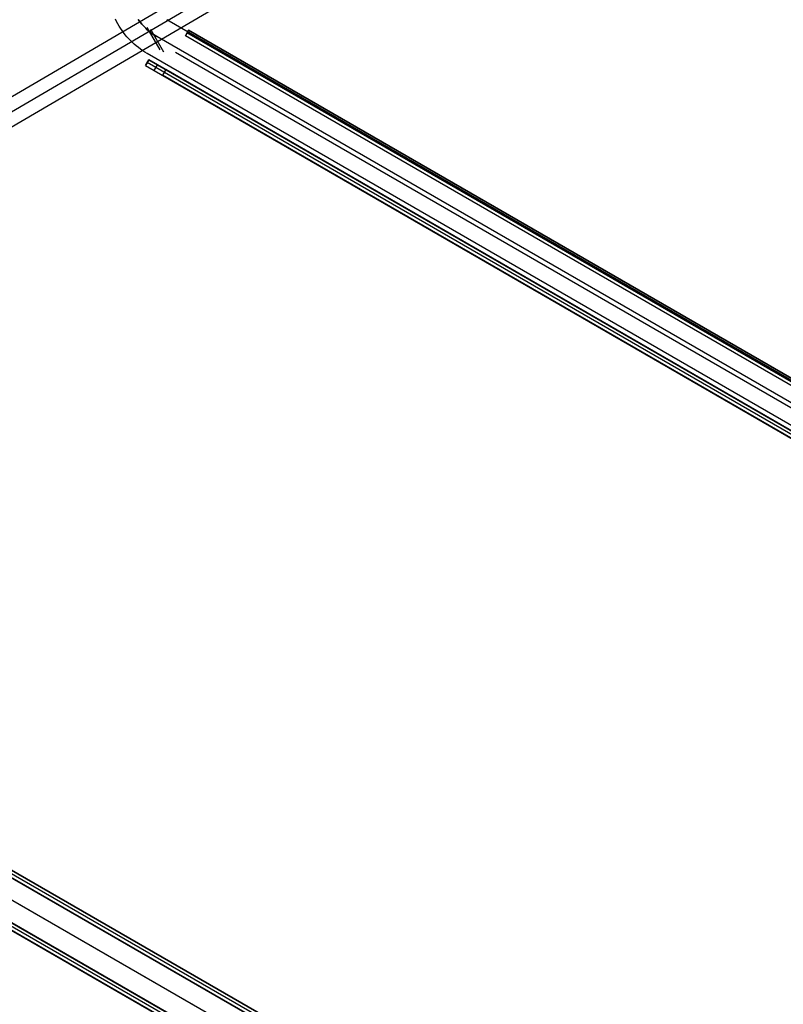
# Model space of a CAD drawing. Header units: millimetres. Extents: x -356 to 356, y -410 to 410.
# Tile 6 of 126: x -230 to -171, y -204 to -128. Entities that reach past the tile are written whole.
import ezdxf

# ---------------------------------------------------------------- set-up
doc = ezdxf.new("R2010")
doc.units = ezdxf.units.MM
doc.header["$MEASUREMENT"] = 0
doc.layers.add('1', color=7, linetype='Continuous')

msp = doc.modelspace()

# ---------------------------------------------------------------- linework, layer by layer
at = {"layer": '1', "color": 252, "extrusion": (-0.1167073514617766, -0.06831030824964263, 0.9908143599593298)}
msp.add_lwpolyline([(-0.8714455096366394, -455.3334507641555), (-0.8714455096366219, -73.75871868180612)], dxfattribs=at)
at = {"layer": '1', "color": 252, "extrusion": (-0.1167073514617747, -0.06831030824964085, 0.99081435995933)}
msp.add_lwpolyline([(0.1285544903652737, -455.3334507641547), (0.1285544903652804, -73.75871868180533)], dxfattribs=at)
at = {"layer": '1', "color": 252, "extrusion": (-0.1167073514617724, -0.06831030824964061, 0.9908143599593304)}
msp.add_lwpolyline([(0.1285544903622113, -455.333450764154), (0.1285544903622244, -73.75871868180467)], dxfattribs=at)
at = {"layer": '1', "color": 252, "extrusion": (-0.1167073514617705, -0.0683103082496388, 0.9908143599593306)}
msp.add_lwpolyline([(1.128554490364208, -455.3334507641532), (1.128554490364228, -73.75871868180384)], dxfattribs=at)
at = {"layer": '1', "color": 252, "extrusion": (0.3058693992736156, 0.1765937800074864, 0.935552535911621)}
msp.add_lwpolyline([(-1.327017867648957, 15.62981141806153), (-1.327017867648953, 86.41373143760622)], dxfattribs=at)
at = {"layer": '1', "color": 252, "extrusion": (0.3058693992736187, 0.1765937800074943, 0.9355525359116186)}
msp.add_lwpolyline([(-2.327017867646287, 15.62981141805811), (-2.327017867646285, 86.41373143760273)], dxfattribs=at)
at = {"layer": '1', "color": 252, "extrusion": (0.3058693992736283, 0.1765937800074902, 0.9355525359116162)}
msp.add_lwpolyline([(-2.327017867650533, 15.62981141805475), (-2.327017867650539, 86.41373143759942)], dxfattribs=at)
at = {"layer": '1', "color": 252, "extrusion": (0.3058693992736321, 0.1765937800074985, 0.9355525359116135)}
msp.add_lwpolyline([(-3.327017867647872, 15.62981141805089), (-3.327017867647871, 86.41373143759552)], dxfattribs=at)
at = {"layer": '1', "color": 252}
for points in [[(-219.912375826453, -130.5046396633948), (-220.0861598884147, -130.4003527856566), (-220.2563226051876, -130.2902559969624), (-220.4226698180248, -130.1744749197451), (-220.585011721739, -130.0531416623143), (-220.7431630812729, -129.9263946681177), (-220.8969434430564, -129.794378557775), (-221.0461773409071, -129.6572439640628), (-221.1906944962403, -129.5151473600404), (-221.3303300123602, -129.3682508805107), (-221.4649245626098, -129.2167221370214), (-221.5943245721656, -129.0607340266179), (-221.7183823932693, -128.9004645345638), (-221.8369564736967, -128.7360965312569), (-221.9499115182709, -128.5678175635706), (-222.0571186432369, -128.3958196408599), (-222.1584555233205, -128.2202990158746), (-222.2538065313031, -128.0414559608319), (-222.343062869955, -127.8594945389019)], [(-219.162375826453, -129.205601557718), (-219.2927138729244, -129.1273863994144), (-219.420335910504, -129.0448138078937), (-219.5450963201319, -128.9579779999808), (-219.6668527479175, -128.8669780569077), (-219.785466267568, -128.7719178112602), (-219.9008015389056, -128.6729057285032), (-220.0127269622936, -128.5700547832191), (-220.1211148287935, -128.4634823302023), (-220.2258414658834, -128.3533099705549), (-220.3267873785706, -128.239663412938), (-220.4238373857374, -128.1226723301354), (-220.5168807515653, -128.0024702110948), (-220.6058113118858, -127.8791942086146)], [(-219.162375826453, -129.205601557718), (-219.2927138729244, -129.1273863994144), (-219.420335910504, -129.0448138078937), (-219.5450963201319, -128.9579779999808), (-219.6668527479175, -128.8669780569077), (-219.785466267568, -128.7719178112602), (-219.9008015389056, -128.6729057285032), (-220.0127269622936, -128.5700547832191), (-220.1211148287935, -128.4634823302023), (-220.2258414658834, -128.3533099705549), (-220.3267873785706, -128.239663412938), (-220.4238373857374, -128.1226723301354), (-220.5168807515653, -128.0024702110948), (-220.6058113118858, -127.8791942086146)], [(-218.912375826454, -130.2308284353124), (-219.912375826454, -128.4987776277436)], [(-1.412375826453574, -253.1915718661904), (-218.4123758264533, -127.9065634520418)], [(-219.6620959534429, -128.6429536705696), (-218.6626556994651, -130.3753275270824)], [(-2.162375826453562, -254.490609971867), (-219.1623758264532, -129.2056015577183)], [(-2.162375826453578, -254.490609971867), (-219.1623758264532, -129.2056015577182)], [(-216.9779497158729, -129.1394484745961), (-216.7279497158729, -128.706435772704)], [(-216.727949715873, -128.7064357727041), (-216.9779497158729, -129.1394484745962)], [(-2.20364957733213, -253.139448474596), (-216.9779497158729, -129.1394484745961)], [(-2.20364957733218, -253.1394484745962), (-216.9779497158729, -129.1394484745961)], [(-2.203649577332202, -253.1394484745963), (-216.9779497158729, -129.139448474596)], [(-2.203649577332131, -253.139448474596), (-216.977949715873, -129.139448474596)], [(-2.078649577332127, -252.92294212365), (-216.852949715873, -128.92294212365)], [(-216.7279497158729, -128.706435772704), (-1.95364957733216, -252.706435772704)], [(-216.7279497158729, -128.7064357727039), (-1.95364957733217, -252.706435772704)], [(-1.953649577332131, -252.706435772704), (-216.727949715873, -128.706435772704)], [(-2.91237582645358, -255.7896480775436), (-219.912375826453, -130.5046396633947)], [(-2.953649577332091, -254.438486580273), (-217.7279497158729, -130.4384865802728)], [(-2.953649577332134, -254.438486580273), (-217.727949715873, -130.4384865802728)], [(-219.7769878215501, -130.98752468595), (-220.02698782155, -131.420537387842)], [(-220.02698782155, -131.420537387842), (-219.77698782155, -130.98752468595)], [(-220.02698782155, -131.420537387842), (-219.7769878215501, -130.9875246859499)], [(-220.02698782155, -131.420537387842), (-2.65461147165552, -256.920537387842)], [(-220.02698782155, -131.420537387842), (-2.654611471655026, -256.9205373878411)], [(-2.529611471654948, -256.7040310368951), (-219.9019878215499, -131.2040310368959)], [(-2.404611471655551, -256.4875246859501), (-219.77698782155, -130.98752468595)], [(-219.77698782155, -130.98752468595), (-2.404611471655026, -256.4875246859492)], [(-219.3774687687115, -131.795537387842), (-219.1274687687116, -131.3625246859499)], [(-218.4779497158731, -131.7375246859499), (-218.7279497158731, -132.170537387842)], [(-3.953649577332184, -256.1705373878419), (-218.7279497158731, -132.170537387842)], [(-3.703649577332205, -255.7375246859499), (-218.4779497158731, -131.7375246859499)], [(-1.500000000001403, -325.9142269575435), (-281.5000000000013, -164.2561515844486)], [(-3.57846096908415, -324.714226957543), (-280.7065901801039, -164.7142269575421)], [(-280.7065901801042, -164.7142269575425), (-3.578460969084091, -324.7142269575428)], [(-3.578460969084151, -324.714226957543), (-280.7065901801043, -164.7142269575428)], [(-3.453460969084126, -324.4977206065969), (-280.5815901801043, -164.4977206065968)], [(-280.4565901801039, -164.2812142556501), (-3.328460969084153, -324.281214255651)], [(-3.328460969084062, -324.2812142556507), (-280.4565901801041, -164.2812142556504)], [(-3.328460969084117, -324.281214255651), (-280.4565901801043, -164.2812142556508)], [(-2.250000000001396, -327.21326506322), (-282.250000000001, -165.5551896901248)], [(-2.25000000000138, -327.21326506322), (-282.250000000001, -165.5551896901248)], [(-4.328460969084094, -326.0132650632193), (-281.4565901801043, -166.0132650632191)], [(-4.32846096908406, -326.0132650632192), (-281.4565901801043, -166.0132650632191)], [(-283.755628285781, -166.995315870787), (-4.02942286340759, -328.495315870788)], [(-283.755628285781, -166.995315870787), (-4.029422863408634, -328.4953158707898)], [(-3.904422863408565, -328.2788095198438), (-283.6306282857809, -166.7788095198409)], [(-3.779422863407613, -328.062303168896), (-283.505628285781, -166.562303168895)], [(-283.505628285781, -166.562303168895), (-3.779422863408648, -328.0623031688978)], [(-3.000000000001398, -328.5123031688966), (-283.0000000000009, -166.8542277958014)], [(-5.328460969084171, -327.745315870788), (-282.456590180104, -167.7453158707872)], [(-5.078460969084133, -327.3123031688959), (-282.2065901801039, -167.3123031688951)]]:
    msp.add_lwpolyline(points, dxfattribs=at)
at = {"layer": '1', "color": 80}
msp.add_lwpolyline([(-220.6058113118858, -127.8791942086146), (-220.5168807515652, -128.0024702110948), (-220.4238373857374, -128.1226723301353), (-220.3267873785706, -128.239663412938), (-220.2258414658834, -128.3533099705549), (-220.1211148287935, -128.4634823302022), (-220.0127269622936, -128.570054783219), (-219.9008015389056, -128.6729057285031), (-219.7854662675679, -128.7719178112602), (-219.6668527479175, -128.8669780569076), (-219.5450963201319, -128.9579779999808), (-219.420335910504, -129.0448138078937), (-219.2927138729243, -129.1273863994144), (-219.162375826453, -129.205601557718)], dxfattribs=at)
at = {"layer": '1', "color": 252, "extrusion": (0.8102122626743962, 0.467776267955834, -0.3531875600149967)}
msp.add_lwpolyline([(-3.327017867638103, -492.2441415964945), (-3.326422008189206, -492.2786577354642), (-3.324635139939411, -492.3131327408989), (-3.321659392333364, -492.3475255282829), (-3.317498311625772, -492.3817951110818), (-3.312156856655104, -492.4159006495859), (-3.305641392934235, -492.4498014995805), (-3.297959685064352, -492.4834572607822), (-3.289120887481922, -492.5168278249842), (-3.279135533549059, -492.5498734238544), (-3.268015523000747, -492.5825546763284), (-3.255774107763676, -492.6148326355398), (-3.242425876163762, -492.6466688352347), (-3.227986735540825, -492.6780253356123), (-3.212473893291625, -492.7088647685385), (-3.19590583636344, -492.7391503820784), (-3.178302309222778, -492.7688460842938), (-3.159684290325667, -492.7979164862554), (-3.140073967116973, -492.8263269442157), (-3.119494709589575, -492.854043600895), (-3.097971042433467, -492.8810334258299), (-3.075528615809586, -492.9072642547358), (-3.052194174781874, -492.9327048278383), (-3.027995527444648, -492.9573248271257), (-3.00296151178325, -492.9810949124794), (-2.977121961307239, -493.0039867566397), (-2.950507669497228, -493.0259730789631), (-2.923150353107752, -493.047027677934), (-2.895082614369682, -493.0671254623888), (-2.866337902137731, -493.086242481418), (-2.836950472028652, -493.1043559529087), (-2.80695534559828, -493.1214442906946), (-2.776388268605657, -493.1374871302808), (-2.745285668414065, -493.152465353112), (-2.713684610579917, -493.1663611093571), (-2.68162275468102, -493.1791578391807), (-2.649138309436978, -493.1908402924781), (-2.616269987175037, -493.2013945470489), (-2.583056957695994, -493.2108080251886), (-2.549538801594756, -493.2190695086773), (-2.515755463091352, -493.2261691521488), (-2.481747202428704, -493.2320984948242), (-2.447554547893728, -493.2368504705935), (-2.413218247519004, -493.2404194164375), (-2.378779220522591, -493.2428010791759), (-2.344278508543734, -493.2439926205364), (-2.309757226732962, -493.2439926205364), (-2.275256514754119, -493.242801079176), (-2.240817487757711, -493.2404194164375), (-2.206481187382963, -493.2368504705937), (-2.172288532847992, -493.2320984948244), (-2.138280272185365, -493.2261691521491), (-2.104496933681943, -493.2190695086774), (-2.070978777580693, -493.2108080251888), (-2.037765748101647, -493.2013945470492), (-2.004897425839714, -493.1908402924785), (-1.972412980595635, -493.1791578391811), (-1.940351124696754, -493.1663611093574), (-1.908750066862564, -493.1524653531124), (-1.877647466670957, -493.1374871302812), (-1.847080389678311, -493.1214442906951), (-1.817085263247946, -493.1043559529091), (-1.787697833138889, -493.0862424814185), (-1.758953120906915, -493.0671254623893), (-1.730885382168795, -493.0470276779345), (-1.70352806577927, -493.0259730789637), (-1.676913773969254, -493.0039867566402), (-1.651074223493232, -492.9810949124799), (-1.626040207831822, -492.9573248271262), (-1.601841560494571, -492.9327048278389), (-1.578507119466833, -492.9072642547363), (-1.556064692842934, -492.8810334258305), (-1.534541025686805, -492.8540436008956), (-1.513961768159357, -492.8263269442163), (-1.494351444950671, -492.7979164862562), (-1.475733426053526, -492.7688460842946), (-1.458129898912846, -492.7391503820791), (-1.441561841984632, -492.7088647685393), (-1.426048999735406, -492.6780253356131), (-1.411609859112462, -492.6466688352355), (-1.39826162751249, -492.6148326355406), (-1.386020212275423, -492.5825546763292), (-1.374900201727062, -492.5498734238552), (-1.364914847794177, -492.5168278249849), (-1.356076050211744, -492.483457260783), (-1.34839434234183, -492.4498014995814), (-1.341878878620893, -492.4159006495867), (-1.336537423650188, -492.3817951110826), (-1.332376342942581, -492.3475255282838), (-1.329400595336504, -492.3131327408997), (-1.32761372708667, -492.2786577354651), (-1.327017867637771, -492.2441415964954)], dxfattribs=at)
at = {"layer": '1', "color": 252, "extrusion": (0.8660254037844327, -0.5000000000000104, 0)}
for points in [[(-222.9765211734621, -430), (-222.9756273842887, -429.9482257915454), (-222.972947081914, -429.8965132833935), (-222.9684834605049, -429.8449241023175), (-222.9622418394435, -429.7935197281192), (-222.9542296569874, -429.7423614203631), (-222.944456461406, -429.6915101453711), (-222.9329338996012, -429.6410265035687), (-222.9196757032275, -429.5909706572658), (-222.9046976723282, -429.5414022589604), (-222.8880176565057, -429.4923803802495), (-222.8696555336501, -429.4439634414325), (-222.8496331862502, -429.3962091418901), (-222.8279744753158, -429.3491743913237), (-222.804705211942, -429.3029152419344), (-222.7798531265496, -429.2574868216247), (-222.7534478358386, -429.2129432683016), (-222.725520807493, -429.1693376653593), (-222.6961053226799, -429.1267219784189), (-222.6652364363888, -429.0851469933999), (-222.6329509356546, -429.0446622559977), (-222.5992872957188, -429.0053160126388), (-222.5642856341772, -428.9671551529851), (-222.5279876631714, -428.9302251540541), (-222.4904366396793, -428.8945700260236), (-222.4516773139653, -428.8602322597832), (-222.4117558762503, -428.827252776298), (-222.370719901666, -428.7956708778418), (-222.3286182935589, -428.7655242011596), (-222.285501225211, -428.7368486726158), (-222.2414200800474, -428.7096784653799), (-222.1964273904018, -428.6840459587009), (-222.1505767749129, -428.6599816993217), (-222.1039228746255, -428.6375143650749), (-222.0565212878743, -428.6166707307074), (-222.008428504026, -428.5974756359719), (-221.9597018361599, -428.5799519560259), (-221.910399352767, -428.5641205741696), (-221.8605798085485, -428.5500003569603), (-221.8103025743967, -428.5376081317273), (-221.7596275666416, -428.5269586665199), (-221.7086151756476, -428.518064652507), (-221.6573261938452, -428.510936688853), (-221.6058217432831, -428.5055832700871), (-221.5541632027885, -428.5020107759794), (-221.5024121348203, -428.5002234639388), (-221.4506302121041, -428.5002234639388), (-221.3988791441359, -428.5020107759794), (-221.3472206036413, -428.5055832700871), (-221.2957161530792, -428.510936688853), (-221.2444271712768, -428.518064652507), (-221.1934147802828, -428.5269586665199), (-221.1427397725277, -428.5376081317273), (-221.0924625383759, -428.5500003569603), (-221.0426429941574, -428.5641205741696), (-220.9933405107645, -428.5799519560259), (-220.9446138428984, -428.5974756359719), (-220.8965210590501, -428.6166707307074), (-220.8491194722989, -428.6375143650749), (-220.8024655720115, -428.6599816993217), (-220.7566149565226, -428.6840459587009), (-220.711622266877, -428.7096784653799), (-220.6675411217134, -428.7368486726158), (-220.6244240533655, -428.7655242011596), (-220.5823224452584, -428.7956708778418), (-220.5412864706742, -428.827252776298), (-220.5013650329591, -428.8602322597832), (-220.4626057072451, -428.8945700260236), (-220.425054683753, -428.9302251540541), (-220.3887567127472, -428.9671551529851), (-220.3537550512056, -429.0053160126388), (-220.3200914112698, -429.0446622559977), (-220.2878059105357, -429.0851469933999), (-220.2569370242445, -429.1267219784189), (-220.2275215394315, -429.1693376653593), (-220.1995945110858, -429.2129432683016), (-220.1731892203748, -429.2574868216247), (-220.1483371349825, -429.3029152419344), (-220.1250678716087, -429.3491743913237), (-220.1034091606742, -429.3962091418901), (-220.0833868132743, -429.4439634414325), (-220.0650246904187, -429.4923803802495), (-220.0483446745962, -429.5414022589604), (-220.0333666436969, -429.5909706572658), (-220.0201084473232, -429.6410265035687), (-220.0085858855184, -429.6915101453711), (-219.998812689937, -429.7423614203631), (-219.990800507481, -429.7935197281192), (-219.9845588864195, -429.8449241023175), (-219.9800952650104, -429.8965132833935), (-219.9774149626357, -429.9482257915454), (-219.9765211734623, -430)], [(-219.9765211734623, -430), (-219.9774149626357, -430.0517742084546), (-219.9800952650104, -430.1034867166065), (-219.9845588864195, -430.1550758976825), (-219.990800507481, -430.2064802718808), (-219.998812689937, -430.2576385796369), (-220.0085858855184, -430.3084898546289), (-220.0201084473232, -430.3589734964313), (-220.0333666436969, -430.4090293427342), (-220.0483446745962, -430.4585977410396), (-220.0650246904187, -430.5076196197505), (-220.0833868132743, -430.5560365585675), (-220.1034091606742, -430.6037908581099), (-220.1250678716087, -430.6508256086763), (-220.1483371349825, -430.6970847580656), (-220.1731892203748, -430.7425131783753), (-220.1995945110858, -430.7870567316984), (-220.2275215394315, -430.8306623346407), (-220.2569370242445, -430.8732780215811), (-220.2878059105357, -430.9148530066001), (-220.3200914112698, -430.9553377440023), (-220.3537550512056, -430.9946839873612), (-220.3887567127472, -431.0328448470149), (-220.425054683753, -431.0697748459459), (-220.4626057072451, -431.1054299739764), (-220.5013650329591, -431.1397677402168), (-220.5412864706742, -431.172747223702), (-220.5823224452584, -431.2043291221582), (-220.6244240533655, -431.2344757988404), (-220.6675411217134, -431.2631513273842), (-220.711622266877, -431.2903215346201), (-220.7566149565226, -431.3159540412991), (-220.8024655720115, -431.3400183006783), (-220.8491194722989, -431.3624856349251), (-220.8965210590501, -431.3833292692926), (-220.9446138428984, -431.4025243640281), (-220.9933405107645, -431.4200480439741), (-221.0426429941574, -431.4358794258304), (-221.0924625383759, -431.4499996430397), (-221.1427397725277, -431.4623918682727), (-221.1934147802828, -431.4730413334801), (-221.2444271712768, -431.481935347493), (-221.2957161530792, -431.489063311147), (-221.3472206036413, -431.4944167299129), (-221.3988791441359, -431.4979892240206), (-221.4506302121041, -431.4997765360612), (-221.5024121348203, -431.4997765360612), (-221.5541632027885, -431.4979892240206), (-221.6058217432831, -431.4944167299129), (-221.6573261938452, -431.489063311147), (-221.7086151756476, -431.481935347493), (-221.7596275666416, -431.4730413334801), (-221.8103025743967, -431.4623918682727), (-221.8605798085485, -431.4499996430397), (-221.910399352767, -431.4358794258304), (-221.9597018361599, -431.4200480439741), (-222.008428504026, -431.4025243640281), (-222.0565212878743, -431.3833292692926), (-222.1039228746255, -431.3624856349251), (-222.1505767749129, -431.3400183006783), (-222.1964273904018, -431.3159540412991), (-222.2414200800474, -431.2903215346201), (-222.285501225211, -431.2631513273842), (-222.3286182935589, -431.2344757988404), (-222.370719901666, -431.2043291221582), (-222.4117558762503, -431.172747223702), (-222.4516773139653, -431.1397677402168), (-222.4904366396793, -431.1054299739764), (-222.5279876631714, -431.0697748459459), (-222.5642856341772, -431.0328448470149), (-222.5992872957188, -430.9946839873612), (-222.6329509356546, -430.9553377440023), (-222.6652364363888, -430.9148530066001), (-222.6961053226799, -430.8732780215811), (-222.725520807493, -430.8306623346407), (-222.7534478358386, -430.7870567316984), (-222.7798531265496, -430.7425131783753), (-222.804705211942, -430.6970847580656), (-222.8279744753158, -430.6508256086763), (-222.8496331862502, -430.6037908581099), (-222.8696555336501, -430.5560365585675), (-222.8880176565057, -430.5076196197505), (-222.9046976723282, -430.4585977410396), (-222.9196757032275, -430.4090293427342), (-222.9329338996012, -430.3589734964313), (-222.944456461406, -430.3084898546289), (-222.9542296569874, -430.2576385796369), (-222.9622418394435, -430.2064802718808), (-222.9684834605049, -430.1550758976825), (-222.972947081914, -430.1034867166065), (-222.9756273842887, -430.0517742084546), (-222.9765211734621, -430)]]:
    msp.add_lwpolyline(points, dxfattribs=at)
at = {"layer": '1', "color": 252, "extrusion": (0.8102122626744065, 0.4677762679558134, -0.3531875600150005)}
msp.add_lwpolyline([(-1.327017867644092, -492.2441415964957), (-1.327613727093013, -492.209625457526), (-1.329400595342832, -492.1751504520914), (-1.332376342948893, -492.1407576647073), (-1.336537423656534, -492.1064880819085), (-1.341878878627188, -492.0723825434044), (-1.348394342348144, -492.0384816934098), (-1.356076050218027, -492.0048259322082), (-1.364914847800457, -491.9714553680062), (-1.374900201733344, -491.9384097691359), (-1.386020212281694, -491.9057285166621), (-1.398261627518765, -491.8734505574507), (-1.411609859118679, -491.8416143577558), (-1.426048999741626, -491.8102578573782), (-1.441561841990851, -491.779418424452), (-1.45812989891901, -491.7491328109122), (-1.475733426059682, -491.7194371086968), (-1.494351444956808, -491.6903667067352), (-1.513961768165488, -491.661956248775), (-1.53454102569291, -491.6342395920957), (-1.556064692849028, -491.6072497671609), (-1.578507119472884, -491.5810189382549), (-1.60184156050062, -491.5555783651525), (-1.626040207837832, -491.5309583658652), (-1.651074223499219, -491.5071882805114), (-1.67691377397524, -491.4842964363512), (-1.703528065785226, -491.4623101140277), (-1.730885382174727, -491.4412555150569), (-1.758953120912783, -491.4211577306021), (-1.787697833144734, -491.4020407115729), (-1.817085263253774, -491.3839272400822), (-1.847080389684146, -491.3668389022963), (-1.87764746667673, -491.3507960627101), (-1.908750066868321, -491.3358178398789), (-1.94035112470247, -491.3219220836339), (-1.972412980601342, -491.3091253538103), (-2.004897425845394, -491.2974429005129), (-2.037765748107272, -491.286888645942), (-2.07097877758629, -491.2774751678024), (-2.104496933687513, -491.2692136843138), (-2.138280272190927, -491.2621140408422), (-2.172288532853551, -491.2561846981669), (-2.206481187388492, -491.2514327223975), (-2.240817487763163, -491.2478637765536), (-2.2752565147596, -491.2454821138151), (-2.309757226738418, -491.2442905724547), (-2.344278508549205, -491.2442905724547), (-2.378779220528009, -491.2454821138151), (-2.413218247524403, -491.2478637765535), (-2.447554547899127, -491.2514327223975), (-2.481747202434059, -491.2561846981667), (-2.5157554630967, -491.2621140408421), (-2.549538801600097, -491.2692136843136), (-2.583056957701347, -491.2774751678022), (-2.616269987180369, -491.2868886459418), (-2.649138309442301, -491.2974429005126), (-2.681622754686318, -491.3091253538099), (-2.713684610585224, -491.3219220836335), (-2.745285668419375, -491.3358178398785), (-2.776388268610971, -491.3507960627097), (-2.806955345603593, -491.3668389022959), (-2.836950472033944, -491.3839272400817), (-2.866337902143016, -491.4020407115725), (-2.895082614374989, -491.4211577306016), (-2.923150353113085, -491.4412555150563), (-2.950507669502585, -491.4623101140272), (-2.977121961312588, -491.4842964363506), (-3.002961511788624, -491.5071882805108), (-3.027995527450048, -491.5309583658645), (-3.052194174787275, -491.5555783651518), (-3.075528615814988, -491.5810189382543), (-3.097971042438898, -491.6072497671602), (-3.119494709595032, -491.634239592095), (-3.14007396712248, -491.6619562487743), (-3.159684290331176, -491.6903667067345), (-3.17830230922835, -491.719437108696), (-3.195905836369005, -491.7491328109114), (-3.212473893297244, -491.7794184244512), (-3.227986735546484, -491.8102578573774), (-3.242425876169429, -491.841614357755), (-3.255774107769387, -491.8734505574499), (-3.268015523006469, -491.9057285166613), (-3.279135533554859, -491.9384097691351), (-3.289120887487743, -491.9714553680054), (-3.29795968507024, -492.0048259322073), (-3.305641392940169, -492.0384816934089), (-3.31215685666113, -492.0723825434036), (-3.317498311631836, -492.1064880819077), (-3.321659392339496, -492.1407576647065), (-3.324635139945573, -492.1751504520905), (-3.326422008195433, -492.2096254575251), (-3.327017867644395, -492.2441415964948)], dxfattribs=at)
at = {"layer": '1', "color": 252, "extrusion": (0.2757474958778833, 0.1590841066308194, 0.9479744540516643)}
msp.add_lwpolyline([(-1.659274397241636, 181.0677154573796), (-1.659274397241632, 104.4216484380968)], dxfattribs=at)
at = {"layer": '1', "color": 252, "extrusion": (0.8211230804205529, 0.4737219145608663, -0.3183464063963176)}
msp.add_lwpolyline([(-1.659274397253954, -488.6653374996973), (-1.659870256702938, -488.699853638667), (-1.661657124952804, -488.7343286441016), (-1.664632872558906, -488.7687214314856), (-1.668793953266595, -488.8029910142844), (-1.674135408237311, -488.8370965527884), (-1.680650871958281, -488.8709974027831), (-1.688332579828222, -488.9046531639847), (-1.697171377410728, -488.9380237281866), (-1.70715673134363, -488.9710693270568), (-1.718276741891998, -489.0037505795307), (-1.730518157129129, -489.0360285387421), (-1.743866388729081, -489.067864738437), (-1.758305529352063, -489.0992212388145), (-1.773818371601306, -489.1300606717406), (-1.790386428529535, -489.1603462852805), (-1.807989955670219, -489.1900419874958), (-1.826607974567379, -489.2191123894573), (-1.846218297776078, -489.2475228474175), (-1.866797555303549, -489.2752395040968), (-1.888321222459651, -489.3022293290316), (-1.910763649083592, -489.3284601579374), (-1.934098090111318, -489.3539007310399), (-1.958296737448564, -489.3785207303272), (-1.983330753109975, -489.4022908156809), (-2.009170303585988, -489.4251826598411), (-2.035784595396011, -489.4471689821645), (-2.063141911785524, -489.4682235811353), (-2.091209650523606, -489.4883213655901), (-2.11995436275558, -489.5074383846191), (-2.149341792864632, -489.5255518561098), (-2.179336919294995, -489.5426401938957), (-2.209903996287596, -489.5586830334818), (-2.241006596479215, -489.573661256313), (-2.272607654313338, -489.587557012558), (-2.304669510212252, -489.6003537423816), (-2.337153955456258, -489.6120361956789), (-2.370022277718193, -489.6225904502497), (-2.403235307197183, -489.6320039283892), (-2.436753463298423, -489.6402654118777), (-2.470536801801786, -489.6473650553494), (-2.504545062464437, -489.6532943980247), (-2.538737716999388, -489.6580463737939), (-2.573074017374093, -489.6616153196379), (-2.607513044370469, -489.6639969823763), (-2.64201375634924, -489.6651885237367), (-2.676535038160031, -489.6651885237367), (-2.711035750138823, -489.6639969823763), (-2.745474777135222, -489.6616153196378), (-2.779811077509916, -489.6580463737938), (-2.814003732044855, -489.6532943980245), (-2.848011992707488, -489.6473650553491), (-2.881795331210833, -489.6402654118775), (-2.915313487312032, -489.6320039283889), (-2.94852651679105, -489.6225904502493), (-2.981394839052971, -489.6120361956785), (-3.013879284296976, -489.600353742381), (-3.045941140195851, -489.5875570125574), (-3.077542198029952, -489.5736612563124), (-3.108644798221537, -489.5586830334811), (-3.139211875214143, -489.542640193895), (-3.169207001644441, -489.5255518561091), (-3.198594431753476, -489.5074383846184), (-3.227339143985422, -489.4883213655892), (-3.255406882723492, -489.4682235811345), (-3.282764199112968, -489.4471689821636), (-3.309378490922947, -489.4251826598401), (-3.335218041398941, -489.4022908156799), (-3.360252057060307, -489.3785207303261), (-3.384450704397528, -489.3539007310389), (-3.407785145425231, -489.3284601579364), (-3.430227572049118, -489.3022293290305), (-3.45175123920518, -489.2752395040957), (-3.472330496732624, -489.2475228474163), (-3.491940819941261, -489.2191123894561), (-3.51055883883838, -489.1900419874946), (-3.528162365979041, -489.1603462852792), (-3.544730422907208, -489.1300606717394), (-3.56024326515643, -489.0992212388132), (-3.574682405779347, -489.0678647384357), (-3.588030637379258, -489.0360285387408), (-3.600272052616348, -489.0037505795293), (-3.611392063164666, -488.9710693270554), (-3.62137741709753, -488.9380237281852), (-3.630216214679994, -488.9046531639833), (-3.637897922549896, -488.8709974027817), (-3.644413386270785, -488.837096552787), (-3.649754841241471, -488.8029910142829), (-3.653915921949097, -488.7687214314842), (-3.656891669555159, -488.7343286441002), (-3.658678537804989, -488.6998536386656), (-3.659274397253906, -488.6653374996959)], dxfattribs=at)
at = {"layer": '1', "color": 252, "extrusion": (-0.05487709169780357, 0.9842838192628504, -0.1678507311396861)}
msp.add_lwpolyline([(226.5887136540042, -444.4785365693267), (225.9582625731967, -442.5805029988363)], dxfattribs=at)
at = {"layer": '1', "color": 252, "extrusion": (0.8211230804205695, 0.47372191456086, -0.3183464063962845)}
msp.add_lwpolyline([(-3.659274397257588, -488.6653374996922), (-3.658678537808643, -488.6308213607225), (-3.656891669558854, -488.5963463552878), (-3.653915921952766, -488.5619535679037), (-3.64975484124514, -488.5276839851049), (-3.644413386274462, -488.4935784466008), (-3.637897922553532, -488.4596775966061), (-3.630216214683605, -488.4260218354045), (-3.621377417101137, -488.3926512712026), (-3.611392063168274, -488.3596056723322), (-3.60027205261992, -488.3269244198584), (-3.588030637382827, -488.294646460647), (-3.574682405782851, -488.262810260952), (-3.560243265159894, -488.2314537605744), (-3.544730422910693, -488.2006143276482), (-3.528162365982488, -488.1703287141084), (-3.510558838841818, -488.140633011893), (-3.491940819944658, -488.1115626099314), (-3.472330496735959, -488.0831521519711), (-3.451751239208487, -488.0554354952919), (-3.430227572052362, -488.028445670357), (-3.407785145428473, -488.0022148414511), (-3.384450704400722, -487.9767742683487), (-3.36025205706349, -487.9521542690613), (-3.335218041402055, -487.9283841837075), (-3.309378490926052, -487.9054923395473), (-3.282764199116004, -487.8835060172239), (-3.255406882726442, -487.862451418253), (-3.227339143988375, -487.8423536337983), (-3.198594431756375, -487.8232366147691), (-3.169207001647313, -487.8051231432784), (-3.13921187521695, -487.7880348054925), (-3.108644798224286, -487.7719919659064), (-3.077542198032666, -487.7570137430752), (-3.045941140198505, -487.7431179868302), (-3.013879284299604, -487.7303212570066), (-2.98139483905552, -487.7186388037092), (-2.948526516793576, -487.7080845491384), (-2.915313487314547, -487.6986710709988), (-2.881795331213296, -487.6904095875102), (-2.84801199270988, -487.6833099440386), (-2.814003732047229, -487.6773806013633), (-2.779811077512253, -487.672628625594), (-2.745474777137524, -487.6690596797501), (-2.711035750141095, -487.6666780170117), (-2.676535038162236, -487.6654864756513), (-2.642013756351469, -487.6654864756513), (-2.607513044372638, -487.6666780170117), (-2.57307401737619, -487.6690596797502), (-2.538737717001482, -487.6726286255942), (-2.504545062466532, -487.6773806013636), (-2.47053680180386, -487.6833099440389), (-2.436753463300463, -487.6904095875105), (-2.403235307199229, -487.6986710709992), (-2.370022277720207, -487.7080845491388), (-2.337153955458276, -487.7186388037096), (-2.304669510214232, -487.7303212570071), (-2.272607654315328, -487.7431179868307), (-2.241006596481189, -487.7570137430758), (-2.20990399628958, -487.771991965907), (-2.179336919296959, -487.7880348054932), (-2.149341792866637, -487.8051231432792), (-2.119954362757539, -487.8232366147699), (-2.091209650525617, -487.8423536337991), (-2.063141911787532, -487.8624514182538), (-2.035784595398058, -487.8835060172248), (-2.009170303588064, -487.9054923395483), (-1.983330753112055, -487.9283841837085), (-1.95829673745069, -487.9521542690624), (-1.934098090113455, -487.9767742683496), (-1.910763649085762, -488.0022148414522), (-1.888321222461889, -488.0284456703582), (-1.866797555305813, -488.055435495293), (-1.84621829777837, -488.0831521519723), (-1.826607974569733, -488.1115626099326), (-1.807989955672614, -488.1406330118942), (-1.790386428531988, -488.1703287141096), (-1.773818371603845, -488.2006143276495), (-1.758305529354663, -488.2314537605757), (-1.743866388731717, -488.2628102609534), (-1.730518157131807, -488.2946464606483), (-1.718276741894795, -488.3269244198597), (-1.707156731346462, -488.3596056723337), (-1.697171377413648, -488.3926512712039), (-1.688332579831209, -488.4260218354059), (-1.680650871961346, -488.4596775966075), (-1.674135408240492, -488.4935784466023), (-1.66879395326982, -488.5276839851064), (-1.664632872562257, -488.5619535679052), (-1.661657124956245, -488.5963463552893), (-1.659870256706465, -488.6308213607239), (-1.659274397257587, -488.6653374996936)], dxfattribs=at)
at = {"layer": '1', "color": 252, "extrusion": (0.8660254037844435, -0.4999999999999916, 0)}
msp.add_lwpolyline([(-219.8270178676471, -430), (-219.82751058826, -429.9556081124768), (-219.8290062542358, -429.9108395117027), (-219.8315305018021, -429.8657235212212), (-219.8351080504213, -429.8202911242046), (-219.8397625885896, -429.7745749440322), (-219.8455166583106, -429.728609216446), (-219.8523915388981, -429.6824297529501), (-219.8604071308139, -429.6360738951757), (-219.8695818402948, -429.5895804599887), (-219.8799324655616, -429.5429896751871), (-219.8914740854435, -429.4963431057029), (-219.904219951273, -429.4496835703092), (-219.9181813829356, -429.4030550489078), (-219.9333676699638, -429.3565025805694), (-219.9497859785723, -429.3100721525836), (-219.9674412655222, -429.2638105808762), (-219.9863361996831, -429.2177653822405), (-220.0064710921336, -429.1719846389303), (-220.0278438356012, -429.1265168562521), (-220.0504498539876, -429.081410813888), (-220.0742820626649, -429.0367154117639), (-220.0993308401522, -428.9924795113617), (-220.1255840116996, -428.9487517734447), (-220.1530268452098, -428.9055804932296), (-220.1816420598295, -428.8630134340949), (-220.2114098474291, -428.8210976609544), (-220.2423079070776, -428.7798793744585), (-220.2743114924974, -428.7394037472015), (-220.3073934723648, -428.6997147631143), (-220.3415244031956, -428.6608550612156), (-220.3766726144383, -428.6228657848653), (-220.4128043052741, -428.5857864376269), (-220.4498836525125, -428.5496547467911), (-220.4878729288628, -428.5145065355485), (-220.5267326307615, -428.4803756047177), (-220.5664216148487, -428.4472936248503), (-220.6068972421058, -428.4152900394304), (-220.6481155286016, -428.3843919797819), (-220.6900313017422, -428.3546241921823), (-220.7325983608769, -428.3260089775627), (-220.7757696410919, -428.2985661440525), (-220.8194973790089, -428.2723129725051), (-220.8637332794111, -428.2472641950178), (-220.9084286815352, -428.2234319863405), (-220.9535347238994, -428.2008259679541), (-220.9990025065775, -428.1794532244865), (-221.0447832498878, -428.1593183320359), (-221.0908284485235, -428.1404233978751), (-221.1370900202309, -428.1227681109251), (-221.1835204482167, -428.1063498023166), (-221.2300729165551, -428.0911635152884), (-221.2767014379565, -428.0772020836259), (-221.3233609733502, -428.0644562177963), (-221.3700075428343, -428.0529145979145), (-221.4165983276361, -428.0425639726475), (-221.4630917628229, -428.0333892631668), (-221.5094476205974, -428.025373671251), (-221.5556270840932, -428.0184987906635), (-221.6015928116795, -428.0127447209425), (-221.6473089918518, -428.0080901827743), (-221.6927413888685, -428.004512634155), (-221.7378573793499, -428.0019883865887), (-221.7826259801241, -428.0004927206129), (-221.8270178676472, -428), (-221.8714097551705, -428.0004927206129), (-221.9161783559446, -428.0019883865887), (-221.9612943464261, -428.004512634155), (-222.0067267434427, -428.0080901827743), (-222.052442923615, -428.0127447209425), (-222.0984086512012, -428.0184987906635), (-222.1445881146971, -428.025373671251), (-222.1909439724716, -428.0333892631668), (-222.2374374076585, -428.0425639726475), (-222.2840281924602, -428.0529145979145), (-222.3306747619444, -428.0644562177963), (-222.3773342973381, -428.0772020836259), (-222.4239628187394, -428.0911635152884), (-222.4705152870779, -428.1063498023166), (-222.5169457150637, -428.1227681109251), (-222.5632072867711, -428.1404233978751), (-222.6092524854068, -428.1593183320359), (-222.655033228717, -428.1794532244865), (-222.7005010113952, -428.2008259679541), (-222.7456070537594, -428.2234319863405), (-222.7903024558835, -428.2472641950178), (-222.8345383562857, -428.2723129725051), (-222.8782660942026, -428.2985661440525), (-222.9214373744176, -428.3260089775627), (-222.9640044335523, -428.3546241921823), (-223.0059202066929, -428.3843919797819), (-223.0471384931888, -428.4152900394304), (-223.0876141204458, -428.4472936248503), (-223.127303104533, -428.4803756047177), (-223.1661628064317, -428.5145065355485), (-223.2041520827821, -428.5496547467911), (-223.2412314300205, -428.5857864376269), (-223.2773631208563, -428.6228657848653), (-223.3125113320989, -428.6608550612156), (-223.3466422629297, -428.6997147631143), (-223.3797242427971, -428.7394037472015), (-223.411727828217, -428.7798793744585), (-223.4426258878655, -428.8210976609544), (-223.472393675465, -428.8630134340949), (-223.5010088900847, -428.9055804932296), (-223.5284517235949, -428.9487517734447), (-223.5547048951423, -428.9924795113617), (-223.5797536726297, -429.0367154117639), (-223.6035858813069, -429.081410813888), (-223.6261918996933, -429.1265168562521), (-223.647564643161, -429.1719846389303), (-223.6676995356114, -429.2177653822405), (-223.6865944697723, -429.2638105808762), (-223.7042497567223, -429.3100721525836), (-223.7206680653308, -429.3565025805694), (-223.7358543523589, -429.4030550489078), (-223.7498157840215, -429.4496835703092), (-223.7625616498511, -429.4963431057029), (-223.7741032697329, -429.5429896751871), (-223.7844538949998, -429.5895804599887), (-223.7936286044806, -429.6360738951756), (-223.8016441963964, -429.68242975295), (-223.8085190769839, -429.7286092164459), (-223.8142731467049, -429.7745749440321), (-223.8189276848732, -429.8202911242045), (-223.8225052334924, -429.8657235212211), (-223.8250294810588, -429.9108395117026), (-223.8265251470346, -429.9556081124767), (-223.8270178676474, -429.9999999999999)], dxfattribs=at)
at = {"layer": '1', "color": 252, "extrusion": (0.8660254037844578, -0.4999999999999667, 0)}
msp.add_lwpolyline([(-223.327017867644, -429.9999999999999), (-223.3266483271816, -429.9667060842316), (-223.3255265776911, -429.9331296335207), (-223.3236333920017, -429.8992926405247), (-223.3209502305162, -429.8652183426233), (-223.3174593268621, -429.8309312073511), (-223.3131437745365, -429.7964569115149), (-223.3079876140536, -429.761822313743), (-223.3019759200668, -429.7270554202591), (-223.2950948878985, -429.6921853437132), (-223.2873319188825, -429.657242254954), (-223.2786757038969, -429.622257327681), (-223.2691163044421, -429.5872626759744), (-223.2586452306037, -429.5522912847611), (-223.2472555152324, -429.5173769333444), (-223.2349417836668, -429.4825541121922), (-223.221700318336, -429.4478579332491), (-223.207529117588, -429.4133240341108), (-223.1924279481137, -429.3789884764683), (-223.1763983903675, -429.3448876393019), (-223.1594438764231, -429.3110581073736), (-223.1415697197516, -429.2775365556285), (-223.1227831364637, -429.2443596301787), (-223.1030932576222, -429.2115638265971), (-223.0825111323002, -429.1791853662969), (-223.0610497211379, -429.1472600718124), (-223.0387238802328, -429.1158232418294), (-223.0155503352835, -429.0849095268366), (-222.9915476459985, -429.05455280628), (-222.9667361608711, -429.0247860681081), (-222.9411379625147, -428.9956412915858), (-222.9147768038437, -428.9671493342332), (-222.8876780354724, -428.9393398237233), (-222.8598685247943, -428.9122410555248), (-222.831376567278, -428.8858798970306), (-222.8022317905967, -428.8602816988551), (-222.7724650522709, -428.8354702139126), (-222.7421083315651, -428.811467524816), (-222.7111946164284, -428.7882939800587), (-222.6797577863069, -428.7659681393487), (-222.6478324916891, -428.7445067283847), (-222.6154540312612, -428.7239246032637), (-222.5826582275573, -428.7042347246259), (-222.5494813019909, -428.6854481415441), (-222.5159597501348, -428.6675739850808), (-222.4821302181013, -428.6506194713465), (-222.4480293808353, -428.6345899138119), (-222.4136938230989, -428.6194887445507), (-222.3791599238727, -428.6053175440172), (-222.3444637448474, -428.5920760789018), (-222.3096409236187, -428.5797623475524), (-222.2747265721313, -428.5683726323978), (-222.2397551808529, -428.5579015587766), (-222.204760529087, -428.548342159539), (-222.1697756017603, -428.5396859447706), (-222.1348325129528, -428.5319229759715), (-222.0999624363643, -428.5250419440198), (-222.0651955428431, -428.519030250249), (-222.0305609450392, -428.5138740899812), (-221.9960866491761, -428.5095585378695), (-221.9617995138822, -428.5060676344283), (-221.9277252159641, -428.5033844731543), (-221.8938882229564, -428.501491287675), (-221.8603117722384, -428.5003695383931), (-221.8270178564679, -428.4999999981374), (-221.793723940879, -428.5003695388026), (-221.7601474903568, -428.5014912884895), (-221.7263104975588, -428.5033844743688), (-221.6922361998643, -428.506067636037), (-221.6579490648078, -428.5095585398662), (-221.6234747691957, -428.5138740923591), (-221.5888401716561, -428.5190302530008), (-221.5540732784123, -428.5250419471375), (-221.519203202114, -428.5319229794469), (-221.4842601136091, -428.5396859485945), (-221.4492751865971, -428.548342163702), (-221.4142805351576, -428.5579015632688), (-221.3793091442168, -428.5683726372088), (-221.3443947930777, -428.5797623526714), (-221.3095719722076, -428.5920760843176), (-221.2748757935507, -428.605317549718), (-221.2403418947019, -428.6194887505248), (-221.2060063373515, -428.6345899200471), (-221.1719055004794, -428.6506194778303), (-221.1380759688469, -428.6675739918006), (-221.1045544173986, -428.6854481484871), (-221.0713774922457, -428.7042347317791), (-221.0385816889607, -428.723924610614), (-221.0062032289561, -428.7445067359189), (-220.9742779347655, -428.7659681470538), (-220.9428411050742, -428.7882939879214), (-220.9119273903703, -428.8114675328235), (-220.8815706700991, -428.8354702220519), (-220.8518039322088, -428.8602817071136), (-220.8226591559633, -428.8858799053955), (-220.7941671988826, -428.912241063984), (-220.7663576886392, -428.9393398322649), (-220.739258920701, -428.9671493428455), (-220.7128977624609, -428.9956413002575), (-220.6872995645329, -429.0247860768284), (-220.6624880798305, -429.0545528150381), (-220.6384853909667, -429.0849095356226), (-220.6153118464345, -429.1158232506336), (-220.5929860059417, -429.1472600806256), (-220.5715245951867, -429.1791853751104), (-220.5509424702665, -429.2115638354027), (-220.5312525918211, -429.2443596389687), (-220.5124660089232, -429.2775365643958), (-220.4945918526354, -429.3110581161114), (-220.4776373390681, -429.3448876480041), (-220.4616077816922, -429.3789884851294), (-220.4465066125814, -429.4133240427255), (-220.4323354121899, -429.4478579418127), (-220.4190939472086, -429.4825541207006), (-220.4067802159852, -429.5173769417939), (-220.395390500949, -429.5522912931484), (-220.3849194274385, -429.5872626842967), (-220.3753600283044, -429.6222573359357), (-220.3667038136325, -429.6572422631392), (-220.3589408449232, -429.6921853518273), (-220.3520598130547, -429.7270554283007), (-220.3460481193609, -429.7618223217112), (-220.3408919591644, -429.796456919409), (-220.3365764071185, -429.8309312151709), (-220.3330855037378, -429.8652183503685), (-220.3304023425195, -429.8992926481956), (-220.3285091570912, -429.9331296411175), (-220.3273874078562, -429.9667060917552), (-220.3270178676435, -430.0000000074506)], dxfattribs=at)
at = {"layer": '1', "color": 252, "extrusion": (1, 0, 0)}
for points in [[(-129.1394484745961, -430.0000000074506), (-129.1394484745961, -435)], [(-128.706435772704, -435), (-128.7064357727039, -430)], [(-130.438486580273, -428.5), (-130.438486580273, -428)], [(-131.420537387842, -431.5), (-131.420537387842, -503.5)], [(-131.204031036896, -503.5), (-131.204031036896, -431.5)], [(-130.98752468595, -503.5), (-130.98752468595, -431.5)]]:
    msp.add_lwpolyline(points, dxfattribs=at)
at = {"layer": '1', "color": 252, "extrusion": (0.2757474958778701, 0.1590841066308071, 0.9479744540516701)}
msp.add_lwpolyline([(-2.659274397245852, 181.0677154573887), (-2.659274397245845, 104.4216484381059)], dxfattribs=at)
at = {"layer": '1', "color": 252, "extrusion": (0.2757474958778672, 0.1590841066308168, 0.9479744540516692)}
msp.add_lwpolyline([(-2.659274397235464, 181.0677154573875), (-2.659274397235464, 104.4216484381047)], dxfattribs=at)
at = {"layer": '1', "color": 252, "extrusion": (-0.04443289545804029, 0.9872650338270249, -0.1527529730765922)}
msp.add_lwpolyline([(225.0461722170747, -444.1706502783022), (224.4809299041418, -442.2521870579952)], dxfattribs=at)
at = {"layer": '1', "color": 252, "extrusion": (0.2757474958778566, 0.1590841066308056, 0.9479744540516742)}
msp.add_lwpolyline([(-3.659274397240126, 181.0677154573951), (-3.659274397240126, 104.4216484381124)], dxfattribs=at)
at = {"layer": '1', "color": 252, "extrusion": (0.2314550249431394, 0.9354143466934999, 0.2672612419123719)}
msp.add_lwpolyline([(180.5784278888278, -366.0273676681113), (182.0195812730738, -367.5839912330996)], dxfattribs=at)
at = {"layer": '1', "color": 252, "extrusion": (0.2314550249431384, 0.9354143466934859, 0.2672612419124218)}
msp.add_lwpolyline([(181.9502437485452, -367.6481853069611), (180.5090903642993, -366.0915617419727)], dxfattribs=at)
at = {"layer": '1', "color": 252, "extrusion": (0.2314550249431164, 0.9354143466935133, 0.2672612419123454)}
msp.add_lwpolyline([(180.4397528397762, -366.1557558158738), (181.8809062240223, -367.7123793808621)], dxfattribs=at)

doc.saveas('drawing.dxf')
